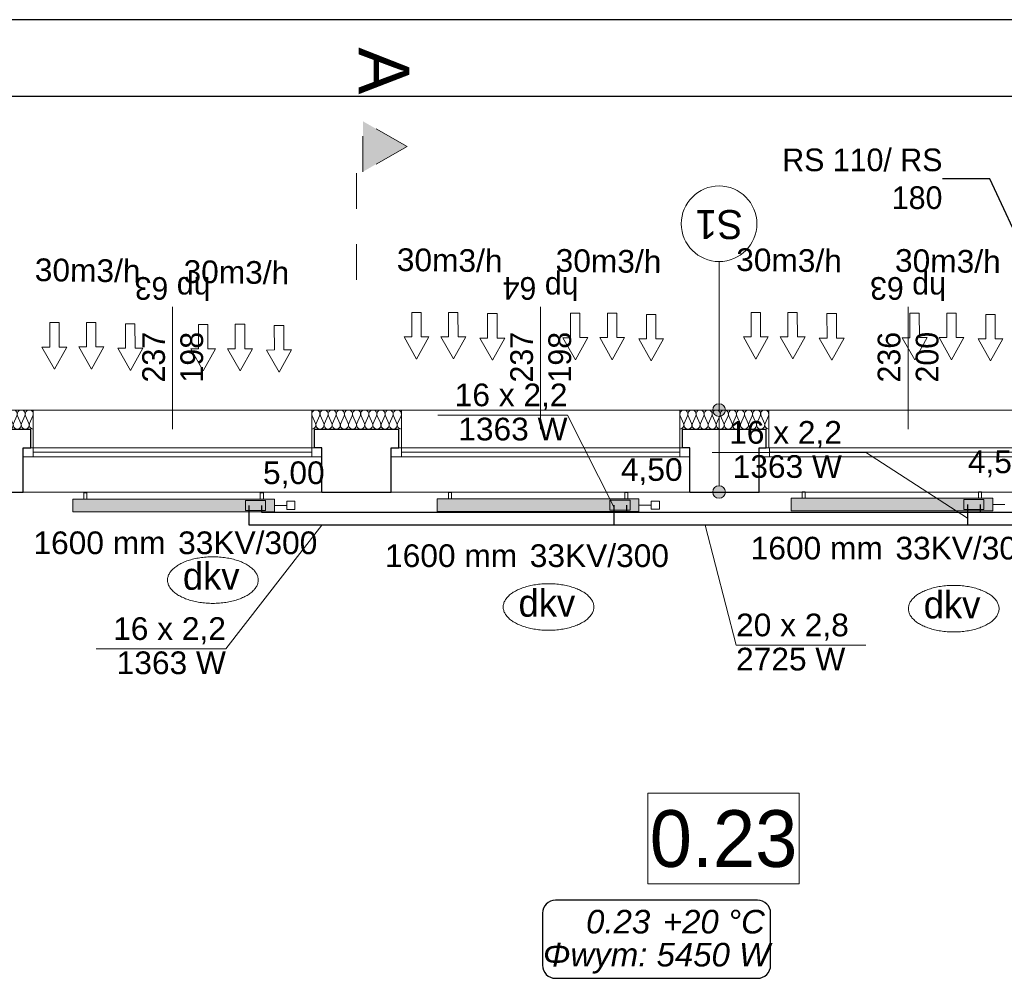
# Model space of a CAD drawing. Header units: millimetres. Extents: x -17429 to 155243, y -2908 to 188569.
# Tile 38 of 113: x -6204 to 1608, y 58737 to 66344. Entities that reach past the tile are written whole.
import ezdxf
from ezdxf.lldxf.tags import DXFTag

# ---------------------------------------------------------------- set-up
doc = ezdxf.new("R2010")
doc.units = ezdxf.units.MM
doc.header["$MEASUREMENT"] = 0
doc.linetypes.add('Dashed', pattern=[564.444447, 282.222223, -282.222223])
doc.layers.get('0').update_dxf_attribs({"lineweight": 5})
for name, color, linetype in [('#opisy', 7, 'Continuous'), ('#podkład', 252, 'Continuous'), ('_TABELA', 7, 'Continuous'), ('Arch ocieplenie', 252, 'Continuous'), ('Arch opisy', 252, 'Continuous'), ('IS_Armatura_podłączeniowa_grz._dolnozas.', 255, 'SOLID'), ('IS_Armatura_Therm', 7, 'SOLID'), ('IS_Grafika', 7, 'SOLID'), ('IS_Grzejniki_Plan_rzut', 7, 'SOLID'), ('IS_Opisy_działek_Therm', 7, 'SOLID'), ('IS_Powrót', 5, 'DASH'), ('IS_Text_Armatury_Therm', 7, 'Continuous'), ('IS_Text_Konstrukcji', 7, 'Continuous'), ('IS_Text_Odbiornikow_Therm', 7, 'Continuous'), ('IS_Zasilanie', 1, 'SOLID')]:
    doc.layers.add(name, color=color, linetype=linetype)
doc.layers.add('arch izolacje_Nr_Pióra__3', color=7, linetype='Continuous', lineweight=13, true_color=0xff6600)
doc.layers.add('Arch ocieplenie_Nr_Pióra__22', color=7, linetype='Continuous', lineweight=9, true_color=0x7f7f7f)
for name, color, linetype, lineweight in [('Arch opisy_Nr_Pióra__1', 252, 'Continuous', 25), ('Arch opisy_Nr_Pióra__21', 252, 'Continuous', 13), ('arch przekroje_Nr_Pióra__21', 252, 'Continuous', 13), ('arch przekroje_Nr_Pióra__5', 252, 'Continuous', 13), ('INWENT OPISY_Nr_Pióra__21', 252, 'Continuous', 13), ('INWENT. OKNA_Nr_Pióra__5', 7, 'Continuous', 13), ('INWENT.ŚCIANY_Nr_Pióra__1', 252, 'Continuous', 25), ('INWENT.ŚCIANY_Nr_Pióra__21', 7, 'Continuous', 13)]:
    doc.layers.add(name, color=color, linetype=linetype, lineweight=lineweight)
doc.styles.add('ARIAL', font='arial.ttf', dxfattribs={"width": 0.75})
doc.styles.add('GENERATED_STYLE_2', font='txt')
doc.styles.add('GENERATED_STYLE_3', font='txt')
doc.styles.add('GENERATED_STYLE_4', font='txt')
doc.styles.add('GENERATED_STYLE_5', font='arial.ttf')
doc.styles.add('MtXpl_Arial', font='txt', dxfattribs={"height": 0.2})
doc.styles.get("Standard").update_dxf_attribs({"font": 'arial.ttf', "bigfont": 'BIGFONT.SHX'})
tags = doc.linetypes.add('DASH', pattern=[15, 10, -5]).pattern_tags.tags
tags[6:7] = [DXFTag(74, 4), DXFTag(75, 0), DXFTag(340, '0'), DXFTag(46, 0.0), DXFTag(50, 0.0), DXFTag(44, 0.0), DXFTag(45, 0.0)]
tags[4:5] = [DXFTag(74, 4), DXFTag(75, 0), DXFTag(340, '0'), DXFTag(46, 0.0), DXFTag(50, 0.0), DXFTag(44, 0.0), DXFTag(45, 0.0)]
tags = doc.linetypes.add('SOLID', pattern=[10, 10, 0]).pattern_tags.tags
tags[6:7] = [DXFTag(74, 4), DXFTag(75, 0), DXFTag(340, '0'), DXFTag(46, 0.0), DXFTag(50, 0.0), DXFTag(44, 0.0), DXFTag(45, 0.0)]
tags[4:5] = [DXFTag(74, 4), DXFTag(75, 0), DXFTag(340, '0'), DXFTag(46, 0.0), DXFTag(50, 0.0), DXFTag(44, 0.0), DXFTag(45, 0.0)]
doc.dimstyles.new('GENERATED_STYLE__6', dxfattribs={"dimtxt": 0.18, "dimasz": 109.44, "dimexe": 0.18, "dimexo": 0.0625, "dimgap": 0.09, "dimtad": 0, "dimtih": 1, "dimtoh": 1, "dimdec": 4, "dimzin": 0, "dimdsep": 46, "dimcen": 0.09, "dimadec": 0, "dimazin": 0, "dimtfac": 1, "dimtdec": 4, "dimtmove": 0, "dimatfit": 3, "dimldrblk": 'ARROWHEAD_11', "dimfxl": 1, "dimtolj": 1, "dimtzin": 0, "dimarcsym": 0})

# ---------------------------------------------------------------- blocks, each defined once
blk = doc.blocks.new('Izolacja cieplna 14_2', base_point=(-8200.9, 63095.9))
at = {"layer": 'Arch ocieplenie_Nr_Pióra__22', "linetype": 'Continuous'}
for p, q in [((-8198.3, 63201.2), (-8171.7, 63140.6)), ((-8166.4, 63140.6), (-8139.8, 63201.2)), ((-8134.5, 63201.2), (-8107.9, 63140.6)), ((-8102.6, 63140.6), (-8076, 63201.2)), ((-8070.7, 63201.2), (-8044.1, 63140.6)), ((-8038.8, 63140.6), (-8012.2, 63201.2)), ((-8006.9, 63201.2), (-7980.4, 63140.6)), ((-7975, 63140.6), (-7948.5, 63201.2)), ((-7943.1, 63201.2), (-7916.6, 63140.6)), ((-7911.2, 63140.6), (-7884.7, 63201.2)), ((-7879.3, 63201.2), (-7852.8, 63140.6)), ((-7847.4, 63140.6), (-7820.9, 63201.2)), ((-7815.5, 63201.2), (-7789, 63140.6)), ((-7783.6, 63140.6), (-7757.1, 63201.2)), ((-7751.7, 63201.2), (-7725.2, 63140.6)), ((-7719.8, 63140.6), (-7693.3, 63201.2)), ((-7687.9, 63201.2), (-7661.4, 63140.6)), ((-7656.1, 63140.6), (-7629.5, 63201.2)), ((-7624.2, 63201.2), (-7597.6, 63140.6)), ((-7592.3, 63140.6), (-7565.7, 63201.2)), ((-7560.4, 63201.2), (-7533.8, 63140.6)), ((-7528.5, 63140.6), (-7501.9, 63201.2)), ((-7496.6, 63201.2), (-7470, 63140.6)), ((-7464.7, 63140.6), (-7438.2, 63201.2)), ((-7432.8, 63201.2), (-7406.3, 63140.6)), ((-7400.9, 63140.6), (-7374.4, 63201.2)), ((-7369, 63201.2), (-7342.5, 63140.6)), ((-7337.1, 63140.6), (-7310.6, 63201.2)), ((-7305.2, 63201.2), (-7278.7, 63140.6)), ((-7273.3, 63140.6), (-7246.8, 63201.2)), ((-7241.4, 63201.2), (-7214.9, 63140.6)), ((-7209.5, 63140.6), (-7183, 63201.2)), ((-7177.6, 63201.2), (-7151.1, 63140.6)), ((-7145.8, 63140.6), (-7119.2, 63201.2)), ((-7113.9, 63201.2), (-7087.3, 63140.6)), ((-7082, 63140.6), (-7055.4, 63201.2)), ((-7050.1, 63201.2), (-7023.5, 63140.6)), ((-7018.2, 63140.6), (-6991.6, 63201.2)), ((-6986.3, 63201.2), (-6959.7, 63140.6)), ((-6954.4, 63140.6), (-6927.9, 63201.2)), ((-6922.5, 63201.2), (-6896, 63140.6)), ((-6890.6, 63140.6), (-6864.1, 63201.2)), ((-6858.7, 63201.2), (-6832.2, 63140.6)), ((-6826.8, 63140.6), (-6800.3, 63201.2)), ((-6794.9, 63201.2), (-6768.4, 63140.6)), ((-6763, 63140.6), (-6736.5, 63201.2)), ((-6731.1, 63201.2), (-6704.6, 63140.6)), ((-6699.2, 63140.6), (-6672.7, 63201.2)), ((-6667.3, 63201.2), (-6640.8, 63140.6)), ((-6635.4, 63140.6), (-6608.9, 63201.2)), ((-6603.6, 63201.2), (-6577, 63140.6)), ((-6571.7, 63140.6), (-6545.1, 63201.2)), ((-6539.8, 63201.2), (-6513.2, 63140.6)), ((-6507.9, 63140.6), (-6481.3, 63201.2)), ((-6476, 63201.2), (-6449.4, 63140.6)), ((-6444.1, 63140.6), (-6417.5, 63201.2)), ((-6412.2, 63201.2), (-6385.7, 63140.6)), ((-6380.3, 63140.6), (-6353.8, 63201.2)), ((-6348.4, 63201.2), (-6321.9, 63140.6)), ((-6316.5, 63140.6), (-6290, 63201.2)), ((-6284.6, 63201.2), (-6258.1, 63140.6)), ((-6252.7, 63140.6), (-6226.2, 63201.2)), ((-6220.8, 63201.2), (-6194.3, 63140.6)), ((-6188.9, 63140.6), (-6162.4, 63201.2)), ((-6157, 63201.2), (-6130.5, 63140.6)), ((-6125.1, 63140.6), (-6098.6, 63201.2))]:
    blk.add_line(p, q, dxfattribs=at)
for centre, start_param, end_param in [((-8169, 63214), 4.299595, 8.266775), ((-8105.2, 63214), 4.299595, 8.266775), ((-8041.5, 63214), 4.299595, 8.266775), ((-7977.7, 63214), 4.299595, 8.266775), ((-7913.9, 63214), 4.299595, 8.266775), ((-7850.1, 63214), 4.299595, 8.266775), ((-7786.3, 63214), 4.299595, 8.266775), ((-7722.5, 63214), 4.299595, 8.266775), ((-7658.7, 63214), 4.299595, 8.266775), ((-7594.9, 63214), 4.299595, 8.266775), ((-7531.2, 63214), 4.299595, 8.266775), ((-7467.4, 63214), 4.299595, 8.266775), ((-7403.6, 63214), 4.299595, 8.266775), ((-7339.8, 63214), 4.299595, 8.266775), ((-7276, 63214), 4.299595, 8.266775), ((-7212.2, 63214), 4.299595, 8.266775), ((-7148.4, 63214), 4.299595, 8.266775), ((-7084.6, 63214), 4.299595, 8.266775), ((-7020.9, 63214), 4.299595, 8.266775), ((-6957.1, 63214), 4.299595, 8.266775), ((-6893.3, 63214), 4.299595, 8.266775), ((-6829.5, 63214), 4.299595, 8.266775), ((-6765.7, 63214), 4.299595, 8.266775), ((-6701.9, 63214), 4.299595, 8.266775), ((-6638.1, 63214), 4.299595, 8.266775), ((-6574.3, 63214), 4.299595, 8.266775), ((-6510.6, 63214), 4.299595, 8.266775), ((-6446.8, 63214), 4.299595, 8.266775), ((-6383, 63214), 4.299595, 8.266775), ((-6319.2, 63214), 4.299595, 8.266775), ((-6255.4, 63214), 4.299595, 8.266775), ((-6191.6, 63214), 4.299595, 8.266775), ((-6127.8, 63214), 4.299595, 8.266775), ((-8200.9, 63127.8), 3.141593, 5.125182), ((-8137.1, 63127.8), 1.158004, 5.125183), ((-8073.4, 63127.8), 1.158004, 5.125183), ((-8009.6, 63127.8), 1.158004, 5.125183), ((-7945.8, 63127.8), 1.158004, 5.125183), ((-7882, 63127.8), 1.158004, 5.125183), ((-7818.2, 63127.8), 1.158004, 5.125183), ((-7754.4, 63127.8), 1.158004, 5.125183), ((-7690.6, 63127.8), 1.158004, 5.125183), ((-7626.8, 63127.8), 1.158004, 5.125183), ((-7563.1, 63127.8), 1.158004, 5.125183), ((-7499.3, 63127.8), 1.158004, 5.125183), ((-7435.5, 63127.8), 1.158004, 5.125183), ((-7371.7, 63127.8), 1.158004, 5.125183), ((-7307.9, 63127.8), 1.158004, 5.125183), ((-7244.1, 63127.8), 1.158004, 5.125183), ((-7180.3, 63127.8), 1.158004, 5.125183), ((-7116.5, 63127.8), 1.158004, 5.125183), ((-7052.7, 63127.8), 1.158004, 5.125183), ((-6989, 63127.8), 1.158004, 5.125183), ((-6925.2, 63127.8), 1.158004, 5.125183), ((-6861.4, 63127.8), 1.158004, 5.125183), ((-6797.6, 63127.8), 1.158004, 5.125183), ((-6733.8, 63127.8), 1.158004, 5.125183), ((-6670, 63127.8), 1.158004, 5.125183), ((-6606.2, 63127.8), 1.158004, 5.125183), ((-6542.4, 63127.8), 1.158004, 5.125183), ((-6478.7, 63127.8), 1.158004, 5.125183), ((-6414.9, 63127.8), 1.158004, 5.125183), ((-6351.1, 63127.8), 1.158004, 5.125183), ((-6287.3, 63127.8), 1.158004, 5.125183), ((-6223.5, 63127.8), 1.158004, 5.125183), ((-6159.7, 63127.8), 1.158004, 5.125183), ((-6095.9, 63127.8), 1.158004, 3.141593)]:
    blk.add_ellipse(centre, major_axis=(0, 31.9), ratio=0.999756, start_param=start_param, end_param=end_param, dxfattribs=at)
blk = doc.blocks.new('Izolacja cieplna 14_3', base_point=(-3175.9, 63095.9))
at = {"layer": 'Arch ocieplenie_Nr_Pióra__22', "linetype": 'Continuous'}
for p, q in [((-3856.4, 63140.6), (-3883.2, 63201.2)), ((-3824.1, 63201.2), (-3850.9, 63140.6)), ((-3791.8, 63140.6), (-3818.7, 63201.2)), ((-3759.6, 63201.2), (-3786.4, 63140.6)), ((-3727.3, 63140.6), (-3754.1, 63201.2)), ((-3695, 63201.2), (-3721.9, 63140.6)), ((-3662.7, 63140.6), (-3689.6, 63201.2)), ((-3630.5, 63201.2), (-3657.3, 63140.6)), ((-3598.2, 63140.6), (-3625, 63201.2)), ((-3565.9, 63201.2), (-3592.8, 63140.6)), ((-3533.6, 63140.6), (-3560.5, 63201.2)), ((-3501.4, 63201.2), (-3528.2, 63140.6)), ((-3469.1, 63140.6), (-3495.9, 63201.2)), ((-3436.8, 63201.2), (-3463.7, 63140.6)), ((-3404.5, 63140.6), (-3431.4, 63201.2)), ((-3372.3, 63201.2), (-3399.1, 63140.6)), ((-3340, 63140.6), (-3366.9, 63201.2)), ((-3307.7, 63201.2), (-3334.6, 63140.6)), ((-3275.5, 63140.6), (-3302.3, 63201.2)), ((-3243.2, 63201.2), (-3270, 63140.6)), ((-3210.9, 63140.6), (-3237.8, 63201.2)), ((-3178.6, 63201.2), (-3205.5, 63140.6))]:
    blk.add_line(p, q, dxfattribs=at)
for centre, start_param, end_param in [((-3853.7, 63214), 2.728799, 6.695979), ((-3789.1, 63214), 2.728799, 6.695979), ((-3724.6, 63214), 2.728799, 6.695979), ((-3660, 63214), 2.728799, 6.695979), ((-3595.5, 63214), 2.728799, 6.695979), ((-3530.9, 63214), 2.728799, 6.695979), ((-3466.4, 63214), 2.728799, 6.695979), ((-3401.8, 63214), 2.728799, 6.695979), ((-3337.3, 63214), 2.728799, 6.695979), ((-3272.7, 63214), 2.728799, 6.695979), ((-3208.2, 63214), 2.728799, 6.695979), ((-3885.9, 63127.8), 1.570796, 3.554385), ((-3821.4, 63127.8), 5.870392, 9.837571), ((-3756.8, 63127.8), 5.870392, 9.837571), ((-3692.3, 63127.8), 5.870392, 9.837571), ((-3627.7, 63127.8), 5.870392, 9.837571), ((-3563.2, 63127.8), 5.870392, 9.837571), ((-3498.7, 63127.8), 5.870392, 9.837571), ((-3434.1, 63127.8), 5.870392, 9.837571), ((-3369.6, 63127.8), 5.870392, 9.837571), ((-3305, 63127.8), 5.870392, 9.837571), ((-3240.5, 63127.8), 5.870392, 9.837571), ((-3175.9, 63127.8), 5.870392, 7.853982)]:
    blk.add_ellipse(centre, major_axis=(-32.3, 0), ratio=0.988504, start_param=start_param, end_param=end_param, dxfattribs=at)
blk = doc.blocks.new('Izolacja cieplna 14_4', base_point=(-260.9, 63095.9))
at = {"layer": 'Arch ocieplenie_Nr_Pióra__22', "linetype": 'Continuous'}
for p, q in [((-936.6, 63140.6), (-963.2, 63201.2)), ((-904.5, 63201.2), (-931.2, 63140.6)), ((-872.5, 63140.6), (-899.1, 63201.2)), ((-840.4, 63201.2), (-867.1, 63140.6)), ((-808.4, 63140.6), (-835.1, 63201.2)), ((-776.3, 63201.2), (-803, 63140.6)), ((-744.3, 63140.6), (-771, 63201.2)), ((-712.3, 63201.2), (-738.9, 63140.6)), ((-680.2, 63140.6), (-706.9, 63201.2)), ((-648.2, 63201.2), (-674.8, 63140.6)), ((-616.1, 63140.6), (-642.8, 63201.2)), ((-584.1, 63201.2), (-610.7, 63140.6)), ((-552, 63140.6), (-578.7, 63201.2)), ((-520, 63201.2), (-546.6, 63140.6)), ((-487.9, 63140.6), (-514.6, 63201.2)), ((-455.9, 63201.2), (-482.6, 63140.6)), ((-423.8, 63140.6), (-450.5, 63201.2)), ((-391.8, 63201.2), (-418.5, 63140.6)), ((-359.8, 63140.6), (-386.4, 63201.2)), ((-327.7, 63201.2), (-354.4, 63140.6)), ((-295.7, 63140.6), (-322.3, 63201.2)), ((-263.6, 63201.2), (-290.3, 63140.6))]:
    blk.add_line(p, q, dxfattribs=at)
for centre, start_param, end_param in [((-933.9, 63214), 2.728799, 6.695979), ((-869.8, 63214), 2.728799, 6.695979), ((-805.7, 63214), 2.728799, 6.695979), ((-741.6, 63214), 2.728799, 6.695979), ((-677.5, 63214), 2.728799, 6.695979), ((-613.4, 63214), 2.728799, 6.695979), ((-549.3, 63214), 2.728799, 6.695979), ((-485.2, 63214), 2.728799, 6.695979), ((-421.2, 63214), 2.728799, 6.695979), ((-357.1, 63214), 2.728799, 6.695979), ((-293, 63214), 2.728799, 6.695979), ((-965.9, 63127.8), 1.570796, 3.554385), ((-901.8, 63127.8), 5.870392, 9.837571), ((-837.7, 63127.8), 5.870392, 9.837571), ((-773.7, 63127.8), 5.870392, 9.837571), ((-709.6, 63127.8), 5.870392, 9.837571), ((-645.5, 63127.8), 5.870392, 9.837571), ((-581.4, 63127.8), 5.870392, 9.837571), ((-517.3, 63127.8), 5.870392, 9.837571), ((-453.2, 63127.8), 5.870392, 9.837571), ((-389.1, 63127.8), 5.870392, 9.837571), ((-325, 63127.8), 5.870392, 9.837571), ((-260.9, 63127.8), 5.870392, 7.853982)]:
    blk.add_ellipse(centre, major_axis=(-32, 0), ratio=0.995514, start_param=start_param, end_param=end_param, dxfattribs=at)
blk = doc.blocks.new('Linia_64', base_point=(-654.9, 63245.9))
at = {"layer": 'Arch opisy_Nr_Pióra__21', "color": 252, "linetype": 'Continuous'}
blk.add_line((-654.9, 63245.9), (-654.9, 64424.9), dxfattribs=at)
blk.add_circle((-654.9, 64724.9), 300, dxfattribs=at)
blk = doc.blocks.new('Linia_65', base_point=(-654.9, 62595.9))
at = {"layer": 'Arch opisy_Nr_Pióra__21', "linetype": 'Continuous'}
for points in [[(-604.9, 63245.9), (-608.7, 63265), (-619.5, 63281.2), (-635.7, 63292.1), (-654.9, 63295.9), (-674, 63292.1), (-690.2, 63281.2), (-701.1, 63265), (-704.9, 63245.9), (-701.1, 63226.7), (-690.2, 63210.5), (-674, 63199.7), (-654.9, 63195.9), (-635.7, 63199.7), (-619.5, 63210.5), (-608.7, 63226.7)], [(-604.9, 62595.9), (-608.7, 62615), (-619.5, 62631.2), (-635.7, 62642), (-654.9, 62645.9), (-674, 62642), (-690.2, 62631.2), (-701.1, 62615), (-704.9, 62595.9), (-701.1, 62576.7), (-690.2, 62560.5), (-674, 62549.7), (-654.9, 62545.9), (-635.7, 62549.7), (-619.5, 62560.5), (-608.7, 62576.7)]]:
    blk.add_hatch(color=252, dxfattribs=at).paths.add_polyline_path(points, flags=0)
at = {"layer": 'Arch opisy_Nr_Pióra__21', "color": 252, "linetype": 'Continuous'}
blk.add_line((-654.9, 62645.9), (-654.9, 63195.9), dxfattribs=at)
for centre in [(-654.9, 63245.9), (-654.9, 62595.9)]:
    blk.add_circle(centre, 50, dxfattribs=at)
blk = doc.blocks.new('ARROWHEAD_11')
at = {"color": 0, "linetype": 'Continuous', "lineweight": 0}
blk.add_line((0, 0), (-1, 0), dxfattribs=at)
at = {"color": 0, "linetype": 'Continuous', "lineweight": 0, "const_width": 0.25, "flags": 128}
blk.add_lwpolyline([(-0.125, 0, 1), (0.125, 0, 1)], format="xyb", close=True, dxfattribs=at)
blk = doc.blocks.new('gfgf')
at = {"layer": '_TABELA', "color": 7}
for p, q in [((41197.7, 148063.5), (-15802.3, 148063.5)), ((40597.7, 147453.5), (-13302.3, 147453.5))]:
    blk.add_line(p, q, dxfattribs=at)
blk = doc.blocks.new('E210168')
at = {"color": 7, "lineweight": 13}
for p, q in [((19.41, 19.75), (19.41, 13.6)), ((19.41, 19.75), (36.98, 9.88)), ((19.41, 0), (36.98, 9.88)), ((19.41, 6.15), (19.41, 0))]:
    blk.add_line(p, q, dxfattribs=at)
blk.add_lwpolyline([(19.41, 13.6), (0, 13.6), (0, 6.15), (19.41, 6.15)], dxfattribs=at)
blk = doc.blocks.new('SERRTRT')
at = {"layer": 'arch przekroje_Nr_Pióra__5', "linetype": 'Continuous'}
blk.add_hatch(color=252, dxfattribs=at).paths.add_polyline_path([(-3480.9, 65537.9), (-3480.9, 65137.9), (-3130.9, 65337.9)], flags=0)
at = {"layer": 'arch izolacje_Nr_Pióra__3', "color": 252, "linetype": 'Continuous'}
for p, q in [((-11060.9, 63245.9), (32134.1, 63245.9)), ((-8200.9, 63245.9), (-6095.9, 63245.9)), ((-6095.9, 63245.9), (-6095.9, 62945.9)), ((-3885.9, 63245.9), (-3885.9, 62945.9)), ((-3175.9, 63245.9), (-3885.9, 63245.9)), ((-3175.9, 62945.9), (-3175.9, 63245.9)), ((-965.9, 63245.9), (-965.9, 62945.9)), ((-260.9, 63245.9), (-965.9, 63245.9)), ((-260.9, 62945.9), (-260.9, 63245.9))]:
    blk.add_line(p, q, dxfattribs=at)
at = {"layer": 'Arch opisy_Nr_Pióra__21', "color": 252, "linetype": 'Continuous'}
for p, q in [((-1219.5, 60207), (-1219.5, 59487)), ((-19.5, 60207), (-1219.5, 60207)), ((-19.5, 59487), (-19.5, 60207)), ((-1219.5, 59487), (-19.5, 59487))]:
    blk.add_line(p, q, dxfattribs=at)
at = {"layer": 'arch przekroje_Nr_Pióra__5', "color": 252, "linetype": 'Dashed'}
for p, q in [((-3480.9, 65137.9), (-3480.9, 65537.9)), ((-3130.9, 65337.9), (-3480.9, 65537.9)), ((-3530.9, 64279.9), (-3530.9, 65337.9)), ((-3130.9, 65337.9), (-3480.9, 65137.9))]:
    blk.add_line(p, q, dxfattribs=at)
at = {"layer": 'INWENT OPISY_Nr_Pióra__21', "color": 252, "linetype": 'Continuous'}
for p, q in [((-4990.9, 63095.9), (-4990.9, 64065.9)), ((-2070.9, 63095.9), (-2070.9, 64065.9)), ((844.1, 63095.9), (844.1, 64065.9))]:
    blk.add_line(p, q, dxfattribs=at)
at = {"layer": 'INWENT. OKNA_Nr_Pióra__5', "color": 252, "linetype": 'Continuous'}
for p, q in [((-6175.9, 62945.9), (-3805.9, 62945.9)), ((-6175.9, 62945.9), (-6175.9, 62875.9)), ((-6095.9, 62945.9), (-6095.9, 62875.9)), ((-6095.9, 62910.9), (-3885.9, 62910.9)), ((-3885.9, 62945.9), (-3885.9, 62875.9)), ((-3805.9, 62945.9), (-3805.9, 62875.9)), ((-3255.9, 62945.9), (-885.9, 62945.9)), ((-3255.9, 62945.9), (-3255.9, 62875.9)), ((-3175.9, 62945.9), (-3175.9, 62875.9)), ((-3175.9, 62910.9), (-965.9, 62910.9)), ((-965.9, 62945.9), (-965.9, 62875.9)), ((-885.9, 62945.9), (-885.9, 62875.9)), ((-335.9, 62945.9), (2024.1, 62945.9)), ((-335.9, 62945.9), (-335.9, 62875.9)), ((-255.9, 62945.9), (-255.9, 62875.9)), ((-255.9, 62910.9), (1944.1, 62910.9)), ((-3805.9, 62875.9), (-6175.9, 62875.9)), ((-885.9, 62875.9), (-3255.9, 62875.9)), ((2024.1, 62875.9), (-335.9, 62875.9))]:
    blk.add_line(p, q, dxfattribs=at)
at = {"layer": 'INWENT.ŚCIANY_Nr_Pióra__1', "color": 252, "linetype": 'Continuous'}
for p, q in [((-8180.9, 63095.9), (-6115.9, 63095.9)), ((-6115.9, 62945.9), (-6115.9, 63095.9)), ((-3865.9, 62945.9), (-3865.9, 63095.9)), ((-3865.9, 63095.9), (-3195.9, 63095.9)), ((-3195.9, 62945.9), (-3195.9, 63095.9)), ((-945.9, 62945.9), (-945.9, 63095.9)), ((-945.9, 63095.9), (-280.9, 63095.9)), ((-280.9, 62945.9), (-280.9, 63095.9)), ((-6175.9, 62595.9), (-6175.9, 62945.9)), ((-6175.9, 62945.9), (-6115.9, 62945.9)), ((-3805.9, 62945.9), (-3865.9, 62945.9)), ((-3805.9, 62595.9), (-3805.9, 62945.9)), ((-3255.9, 62595.9), (-3255.9, 62945.9)), ((-3255.9, 62945.9), (-3195.9, 62945.9)), ((-885.9, 62945.9), (-945.9, 62945.9)), ((-885.9, 62595.9), (-885.9, 62945.9)), ((-335.9, 62595.9), (-335.9, 62945.9)), ((-335.9, 62945.9), (-280.9, 62945.9)), ((-6455.9, 62595.9), (-6175.9, 62595.9)), ((-3805.9, 62595.9), (-3255.9, 62595.9)), ((-885.9, 62595.9), (-335.9, 62595.9))]:
    blk.add_line(p, q, dxfattribs=at)
at = {"layer": 'INWENT.ŚCIANY_Nr_Pióra__21', "color": 252, "linetype": 'Continuous'}
for p, q in [((-3805.9, 62595.9), (-6175.9, 62595.9)), ((-885.9, 62595.9), (-3255.9, 62595.9)), ((2024.1, 62595.9), (-335.9, 62595.9))]:
    blk.add_line(p, q, dxfattribs=at)
at = {"layer": 'Arch ocieplenie', "color": 252, "linetype": 'Continuous', "lineweight": 9}
for name, p in [('Izolacja cieplna 14_2', (-8200.9, 63095.9)), ('Izolacja cieplna 14_3', (-3175.9, 63095.9)), ('Izolacja cieplna 14_4', (-260.9, 63095.9))]:
    blk.add_blockref(name, p, dxfattribs=at)
at = {"layer": 'Arch opisy', "color": 252, "linetype": 'Continuous'}
for name, p in [('Linia_64', (-654.9, 63245.9)), ('Linia_65', (-654.9, 62595.9))]:
    blk.add_blockref(name, p, dxfattribs=at)
at = {"layer": 'Arch opisy_Nr_Pióra__1', "color": 252, "linetype": 'Continuous', "insert": (-654.9, 64603.5), "char_height": 230, "attachment_point": 2, "rotation": 180, "style": 'GENERATED_STYLE_4'}
blk.add_mtext('{S1}', dxfattribs=at)
at = {"layer": 'Arch opisy_Nr_Pióra__1', "color": 252, "linetype": 'Continuous', "insert": (-619.5, 59614.4), "char_height": 450, "attachment_point": 8, "style": 'GENERATED_STYLE_3'}
blk.add_mtext('{0.23}', dxfattribs=at)
at = {"layer": 'arch przekroje_Nr_Pióra__21', "color": 252, "linetype": 'Continuous', "insert": (-3113.8, 65937.9), "char_height": 400, "attachment_point": 2, "rotation": 270, "style": 'GENERATED_STYLE_5'}
blk.add_mtext('{A}', dxfattribs=at)
at = {"layer": 'INWENT OPISY_Nr_Pióra__21', "color": 252, "linetype": 'Continuous', "insert": (1117.2, 65080.6), "char_height": 180, "width": 1500.99, "attachment_point": 6, "style": 'GENERATED_STYLE_4'}
blk.add_mtext('{RS 110/ RS 180}', dxfattribs=at)
at = {"layer": 'INWENT OPISY_Nr_Pióra__21', "color": 252, "linetype": 'Continuous', "char_height": 180, "attachment_point": 2, "rotation": 180, "style": 'GENERATED_STYLE_2'}
for s, insert in [('{hp 63}', (-4990.9, 64121.5)), ('{hp 64}', (-2070.9, 64121.5)), ('{hp 63}', (844.1, 64121.5))]:
    blk.add_mtext(s, dxfattribs=dict(at, insert=insert))
at = {"layer": 'INWENT OPISY_Nr_Pióra__21', "color": 252, "linetype": 'Continuous', "char_height": 180, "width": 1346.334, "attachment_point": 2, "rotation": 90, "style": 'GENERATED_STYLE_2'}
for s, insert, line_spacing_factor in [('{237\\P198}', (-5231.7, 63665.9), 1.007581), ('{237\\P198}', (-2311.7, 63665.9), 1.007581), ('{236\\P200}', (603.3, 63665.9), 1.007146)]:
    blk.add_mtext(s, dxfattribs=dict(at, insert=insert, line_spacing_factor=line_spacing_factor))
at = {"layer": 'INWENT OPISY_Nr_Pióra__21', "color": 252, "linetype": 'Continuous', "annotation_type": 0, "has_hookline": 1, "hookline_direction": 1, "text_width": 1114.3}
blk.add_leader([(2306.6, 63335.9), (1492.2, 65080.6), (1117.3, 65080.6)], dimstyle='GENERATED_STYLE__6', dxfattribs=at)

msp = doc.modelspace()

# ---------------------------------------------------------------- linework, layer by layer
at = {"layer": 'IS_Armatura_podłączeniowa_grz._dolnozas.', "color": 7, "lineweight": 0, "ltscale": 10}
for p, q in [((-4252.8, 62529.7), (-4412.8, 62529.7)), ((-4412.8, 62529.7), (-4412.8, 62449.7)), ((-4252.8, 62449.7), (-4252.8, 62529.7)), ((-1360.6, 62531.7), (-1520.6, 62531.7)), ((-1520.6, 62531.7), (-1520.6, 62451.7)), ((-1360.6, 62451.7), (-1360.6, 62531.7)), ((1445.8, 62536.2), (1285.8, 62536.2)), ((1285.8, 62536.2), (1285.8, 62456.2)), ((1445.8, 62456.2), (1445.8, 62536.2)), ((-4412.8, 62449.7), (-4252.8, 62449.7)), ((-1520.6, 62451.7), (-1360.6, 62451.7)), ((1285.8, 62456.2), (1445.8, 62456.2))]:
    msp.add_line(p, q, dxfattribs=at)
at = {"layer": 'IS_Armatura_Therm', "color": 7, "lineweight": 0, "ltscale": 10}
for p, q in [((-4020.3, 62522.2), (-4085.3, 62522.2)), ((-4085.3, 62522.2), (-4085.3, 62457.2)), ((-4020.3, 62457.2), (-4020.3, 62522.2)), ((-1128.1, 62524.2), (-1193.1, 62524.2)), ((-1193.1, 62524.2), (-1193.1, 62459.2)), ((-1128.1, 62459.2), (-1128.1, 62524.2)), ((-4182.8, 62489.7), (-4085.3, 62489.7)), ((-4085.3, 62457.2), (-4020.3, 62457.2)), ((-1290.6, 62491.7), (-1193.1, 62491.7)), ((-1193.1, 62459.2), (-1128.1, 62459.2)), ((1515.8, 62496.2), (1613.2, 62496.2))]:
    msp.add_line(p, q, dxfattribs=at)
at = {"layer": 'IS_Grafika', "color": 7, "lineweight": 5, "ltscale": 10}
for points, knots in [([(-4671.3, 62082), (-4689, 62082), (-4723.8, 62080.7), (-4774.5, 62074.9), (-4822.3, 62065.7), (-4866.5, 62053.2), (-4906.7, 62037.8), (-4942.3, 62019.7), (-4972.8, 61999.2), (-4997.7, 61976.5), (-5016.5, 61951.8), (-5028.4, 61925.2), (-5031.1, 61906.4), (-5031.1, 61897.2)], [0, 0, 0, 0, 53.206774, 104.286131, 152.960622, 198.951577, 242.000697, 281.900205, 318.538128, 351.968842, 382.520946, 410.942343, 438.528187, 438.528187, 438.528187, 438.528187]), ([(-4311.5, 61897.2), (-4311.5, 61906.4), (-4314.2, 61925.2), (-4326.1, 61951.8), (-4344.9, 61976.5), (-4369.8, 61999.2), (-4400.3, 62019.7), (-4435.9, 62037.8), (-4476.1, 62053.2), (-4520.3, 62065.7), (-4568.1, 62074.9), (-4618.8, 62080.7), (-4653.6, 62082), (-4671.3, 62082)], [0, 0, 0, 0, 27.585844, 56.00724, 86.559344, 119.990058, 156.627982, 196.52749, 239.576609, 285.567565, 334.242055, 385.321413, 438.528187, 438.528187, 438.528187, 438.528187]), ([(-5031.1, 61897.2), (-5031.1, 61888), (-5028.4, 61869.2), (-5016.5, 61842.6), (-4997.7, 61817.9), (-4972.8, 61795.2), (-4942.3, 61774.7), (-4906.7, 61756.6), (-4866.5, 61741.2), (-4822.3, 61728.7), (-4774.5, 61719.5), (-4723.8, 61713.7), (-4689, 61712.4), (-4671.3, 61712.4)], [0, 0, 0, 0, 27.585844, 56.00724, 86.559344, 119.990058, 156.627982, 196.52749, 239.576609, 285.567565, 334.242055, 385.321413, 438.528187, 438.528187, 438.528187, 438.528187]), ([(-4671.3, 61712.4), (-4653.6, 61712.4), (-4618.8, 61713.7), (-4568.1, 61719.5), (-4520.3, 61728.7), (-4476.1, 61741.2), (-4435.9, 61756.6), (-4400.3, 61774.7), (-4369.8, 61795.2), (-4344.9, 61817.9), (-4326.1, 61842.6), (-4314.2, 61869.2), (-4311.5, 61888), (-4311.5, 61897.2)], [0, 0, 0, 0, 53.206774, 104.286131, 152.960622, 198.951577, 242.000697, 281.900205, 318.538128, 351.968842, 382.520946, 410.942343, 438.528187, 438.528187, 438.528187, 438.528187]), ([(-2008.2, 61868.3), (-2025.9, 61868.3), (-2060.7, 61867), (-2111.4, 61861.2), (-2159.1, 61851.9), (-2203.4, 61839.4), (-2243.5, 61824), (-2279.2, 61805.9), (-2309.7, 61785.4), (-2334.6, 61762.7), (-2353.3, 61738), (-2365.2, 61711.4), (-2368, 61692.7), (-2368, 61683.5)], [0, 0, 0, 0, 53.206774, 104.286131, 152.960622, 198.951577, 242.000697, 281.900205, 318.538128, 351.968842, 382.520946, 410.942343, 438.528187, 438.528187, 438.528187, 438.528187]), ([(-1648.4, 61683.5), (-1648.4, 61692.7), (-1651.1, 61711.4), (-1663, 61738), (-1681.7, 61762.7), (-1706.6, 61785.4), (-1737.2, 61805.9), (-1772.8, 61824), (-1813, 61839.4), (-1857.2, 61851.9), (-1904.9, 61861.2), (-1955.6, 61867), (-1990.4, 61868.3), (-2008.2, 61868.3)], [0, 0, 0, 0, 27.585844, 56.00724, 86.559344, 119.990058, 156.627982, 196.52749, 239.576609, 285.567565, 334.242055, 385.321413, 438.528187, 438.528187, 438.528187, 438.528187]), ([(1207, 61855), (1189.3, 61855), (1154.5, 61853.8), (1103.8, 61848), (1056.1, 61838.7), (1011.8, 61826.2), (971.7, 61810.8), (936, 61792.7), (905.5, 61772.2), (880.6, 61749.5), (861.9, 61724.8), (850, 61698.2), (847.2, 61679.4), (847.2, 61670.2)], [0, 0, 0, 0, 53.206774, 104.286131, 152.960622, 198.951577, 242.000697, 281.900205, 318.538128, 351.968842, 382.520946, 410.942343, 438.528187, 438.528187, 438.528187, 438.528187]), ([(1566.8, 61670.2), (1566.8, 61679.4), (1564.1, 61698.2), (1552.2, 61724.8), (1533.5, 61749.5), (1508.6, 61772.2), (1478, 61792.7), (1442.4, 61810.8), (1402.2, 61826.2), (1358, 61838.7), (1310.3, 61848), (1259.6, 61853.8), (1224.8, 61855), (1207, 61855)], [0, 0, 0, 0, 27.585844, 56.00724, 86.559344, 119.990058, 156.627982, 196.52749, 239.576609, 285.567565, 334.242055, 385.321413, 438.528187, 438.528187, 438.528187, 438.528187]), ([(-2368, 61683.5), (-2368, 61674.3), (-2365.2, 61655.5), (-2353.3, 61628.9), (-2334.6, 61604.2), (-2309.7, 61581.5), (-2279.2, 61561), (-2243.5, 61542.9), (-2203.4, 61527.5), (-2159.1, 61515), (-2111.4, 61505.7), (-2060.7, 61499.9), (-2025.9, 61498.7), (-2008.2, 61498.7)], [0, 0, 0, 0, 27.585844, 56.00724, 86.559344, 119.990058, 156.627982, 196.52749, 239.576609, 285.567565, 334.242055, 385.321413, 438.528187, 438.528187, 438.528187, 438.528187]), ([(-2008.2, 61498.7), (-1990.4, 61498.7), (-1955.6, 61499.9), (-1904.9, 61505.7), (-1857.2, 61515), (-1813, 61527.5), (-1772.8, 61542.9), (-1737.2, 61561), (-1706.6, 61581.5), (-1681.7, 61604.2), (-1663, 61628.9), (-1651.1, 61655.5), (-1648.4, 61674.3), (-1648.4, 61683.5)], [0, 0, 0, 0, 53.206774, 104.286131, 152.960622, 198.951577, 242.000697, 281.900205, 318.538128, 351.968842, 382.520946, 410.942343, 438.528187, 438.528187, 438.528187, 438.528187]), ([(847.2, 61670.2), (847.2, 61661.1), (850, 61642.3), (861.9, 61615.7), (880.6, 61591), (905.5, 61568.3), (936, 61547.8), (971.7, 61529.7), (1011.8, 61514.3), (1056.1, 61501.8), (1103.8, 61492.5), (1154.5, 61486.7), (1189.3, 61485.4), (1207, 61485.4)], [0, 0, 0, 0, 27.585844, 56.00724, 86.559344, 119.990058, 156.627982, 196.52749, 239.576609, 285.567565, 334.242055, 385.321413, 438.528187, 438.528187, 438.528187, 438.528187]), ([(1207, 61485.4), (1224.8, 61485.4), (1259.6, 61486.7), (1310.3, 61492.5), (1358, 61501.8), (1402.2, 61514.3), (1442.4, 61529.7), (1478, 61547.8), (1508.6, 61568.3), (1533.5, 61591), (1552.2, 61615.7), (1564.1, 61642.3), (1566.8, 61661.1), (1566.8, 61670.2)], [0, 0, 0, 0, 53.206774, 104.286131, 152.960622, 198.951577, 242.000697, 281.900205, 318.538128, 351.968842, 382.520946, 410.942343, 438.528187, 438.528187, 438.528187, 438.528187])]:
    msp.add_open_spline(points, degree=3, knots=knots, dxfattribs=at)
at = {"layer": 'IS_Grzejniki_Plan_rzut', "color": 252, "lineweight": 0, "ltscale": 10}
for p, q in [((-5695.3, 62539.7), (-5695.3, 62589.7)), ((-5695.3, 62589.7), (-5670.3, 62589.7)), ((-5670.3, 62589.7), (-5670.3, 62539.7)), ((-4270.3, 62589.7), (-4295.3, 62589.7)), ((-4295.3, 62589.7), (-4295.3, 62539.7)), ((-4270.3, 62539.7), (-4270.3, 62589.7)), ((-2803.1, 62541.7), (-2803.1, 62591.7)), ((-2803.1, 62591.7), (-2778.1, 62591.7)), ((-2778.1, 62591.7), (-2778.1, 62541.7)), ((-1378.1, 62591.7), (-1403.1, 62591.7)), ((-1403.1, 62591.7), (-1403.1, 62541.7)), ((-1378.1, 62541.7), (-1378.1, 62591.7)), ((3.2, 62546.2), (3.2, 62596.2)), ((3.2, 62596.2), (28.2, 62596.2)), ((28.2, 62596.2), (28.2, 62546.2)), ((1428.2, 62596.2), (1403.2, 62596.2)), ((1403.2, 62596.2), (1403.2, 62546.2)), ((1428.2, 62546.2), (1428.2, 62596.2)), ((-4182.8, 62539.7), (-5782.8, 62539.7)), ((-5782.8, 62539.7), (-5782.8, 62439.7)), ((-4182.8, 62439.7), (-4182.8, 62539.7)), ((-1290.6, 62541.7), (-2890.6, 62541.7)), ((-2890.6, 62541.7), (-2890.6, 62441.7)), ((-1290.6, 62441.7), (-1290.6, 62541.7)), ((1515.8, 62546.2), (-84.2, 62546.2)), ((-84.2, 62546.2), (-84.2, 62446.2)), ((1515.8, 62446.2), (1515.8, 62546.2)), ((-5782.8, 62439.7), (-4182.8, 62439.7)), ((-2890.6, 62441.7), (-1290.6, 62441.7)), ((-84.2, 62446.2), (1515.8, 62446.2))]:
    msp.add_line(p, q, dxfattribs=at)
at = {"layer": 'IS_Grzejniki_Plan_rzut', "color": 252, "linetype": 'Continuous', "lineweight": 0, "ltscale": 10, "extrusion": (0, 0, -1)}
for points in [[(4182.8, 62439.7), (5782.8, 62539.7), (5782.8, 62439.7)], [(5782.8, 62539.7), (4182.8, 62439.7), (4182.8, 62539.7)], [(1290.6, 62441.7), (2890.6, 62541.7), (2890.6, 62441.7)], [(2890.6, 62541.7), (1290.6, 62441.7), (1290.6, 62541.7)], [(-1515.8, 62446.2), (84.2, 62546.2), (84.2, 62446.2)], [(84.2, 62546.2), (-1515.8, 62446.2), (-1515.8, 62546.2)]]:
    msp.add_solid(points, dxfattribs=at)
at = {"layer": 'IS_Opisy_działek_Therm', "color": 7, "lineweight": 5, "ltscale": 10}
for p, q in [((-1857.7, 63207.1), (-2887.7, 63207.1)), ((-1490.6, 62479.2), (-1857.7, 63207.1)), ((508.8, 62909.9), (-710.4, 62909.9)), ((1315.8, 62388.6), (507.2, 62910.9)), ((-3806.4, 62333.7), (-4567.9, 61352.5)), ((-764.8, 62333.7), (-520, 61381.6)), ((-4567.9, 61352.5), (-5597.9, 61352.5)), ((-520, 61381.6), (510, 61381.6))]:
    msp.add_line(p, q, dxfattribs=at)
at = {"layer": 'IS_Powrót', "color": 5, "lineweight": 30, "ltscale": 20}
for p, q in [((-4282.8, 62433.7), (-4282.8, 62489.7)), ((-1390.6, 62433.7), (-4282.8, 62433.7)), ((-1390.6, 62491.7), (-1390.6, 62433.7)), ((1415.8, 62433.7), (-1390.6, 62433.7)), ((1415.8, 62496.2), (1415.8, 62433.7)), ((2297.3, 62433.7), (1415.8, 62433.7))]:
    msp.add_line(p, q, dxfattribs=at)
at = {"layer": 'IS_Text_Konstrukcji', "color": 18, "linetype": 'SOLID', "ltscale": 10, "true_color": 0x000000}
for p, q in [((-349.5, 59356.9), (-1952.8, 59356.9)), ((-2056.1, 59253.5), (-2056.1, 58840.2)), ((-246.1, 58840.2), (-246.1, 59253.5)), ((-1952.8, 58736.9), (-349.5, 58736.9))]:
    msp.add_line(p, q, dxfattribs=at)
for centre, start, end in [((-1952.8, 59253.5), 89.99996, 180.00004), ((-349.5, 59253.5), 359.99996, 90.00004), ((-1952.8, 58840.2), 179.99996, 270.00004), ((-349.5, 58840.2), 269.99996, 0.00004)]:
    msp.add_arc(centre, 103.3, start, end, dxfattribs=at)
at = {"layer": 'IS_Zasilanie', "color": 1, "lineweight": 30, "ltscale": 10}
for p, q in [((-4382.8, 62333.7), (-4382.8, 62489.7)), ((-1490.6, 62491.7), (-1490.6, 62333.7)), ((1315.8, 62496.2), (1315.8, 62333.7)), ((-1490.6, 62333.7), (-4382.8, 62333.7)), ((1315.8, 62333.7), (-1490.6, 62333.7)), ((2197.3, 62333.7), (1315.8, 62333.7))]:
    msp.add_line(p, q, dxfattribs=at)

# ---------------------------------------------------------------- block references
at = {"layer": '#podkład'}
msp.add_blockref('SERRTRT', (0, 0), dxfattribs=at)
msp.add_blockref('gfgf', (-1627, -81719.3))
at = {"color": 7, "lineweight": 5, "xscale": 10, "yscale": 10, "zscale": 10, "rotation": 270.0966492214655}
for p in [(-3155, 64020.9), (-2862.6, 64021.4), (-2552.9, 64011.6), (-1894.8, 64014.7), (-1602.4, 64015.2), (-1292.7, 64005.4), (-462.5, 64020.9), (-170.1, 64021.4), (139.6, 64011.6), (797.7, 64014.7), (1090.1, 64015.2), (1399.8, 64005.4), (-6027.4, 63940.5), (-5735, 63941), (-5425.3, 63931.2), (-4847.3, 63926.3), (-4555, 63926.8), (-4245.3, 63917)]:
    msp.add_blockref('E210168', p, dxfattribs=at)

# ---------------------------------------------------------------- texts
at = {"layer": '#opisy', "color": 7, "lineweight": 0, "style": 'ARIAL'}
for p in [(-3212.9, 64350.7, 139.7), (-1952.7, 64344.5, 139.7), (-520.4, 64350.7, 139.7), (739.8, 64344.5, 139.7), (-6085.3, 64270.3, 139.7), (-4905.3, 64256.1, 139.7)]:
    msp.add_text('30m3/h', height=180, rotation=359.21724, dxfattribs=at).set_placement(p)
at = {"layer": 'IS_Grafika', "color": 7, "lineweight": 5, "ltscale": 10, "style": 'MtXpl_Arial'}
for p in [(-4909.2, 61820.2), (-2246.1, 61606.5), (969.1, 61593.2)]:
    msp.add_text('dkv', height=216, dxfattribs=at).set_placement(p)
at = {"layer": 'IS_Opisy_działek_Therm', "color": 7, "lineweight": 5, "ltscale": 10, "char_height": 180}
for s, insert, attachment_point in [('\\fArial|b0|i0;16 x 2,2', (-1857.7, 63243.1), 9), ('\\fArial|b0|i0;1363 W', (-1857.7, 63185.5), 3), ('\\fArial|b0|i0;16 x 2,2', (319.6, 62945.9), 9), ('\\fArial|b0|i0;1363 W', (319.6, 62888.3), 3), ('\\fArial|b0|i0;16 x 2,2', (-4567.9, 61388.5), 9), ('\\fArial|b0|i0;20 x 2,8', (-520, 61417.6), 7), ('\\fArial|b0|i0;1363 W', (-4567.9, 61330.9), 3), ('\\fArial|b0|i0;2725 W', (-520, 61360), 1)]:
    msp.add_mtext(s, dxfattribs=dict(at, insert=insert, attachment_point=attachment_point))
at = {"layer": 'IS_Text_Armatury_Therm', "color": 7, "linetype": 'SOLID', "ltscale": 10, "char_height": 180, "attachment_point": 9}
for s, insert in [('\\fArial|b0|i0;4,50  ', (1808.2, 62712.2)), ('\\fArial|b0|i0;4,50  ', (-944.5, 62651)), ('\\fArial|b0|i0;5,00  ', (-3784.4, 62625.4))]:
    msp.add_mtext(s, dxfattribs=dict(at, insert=insert))
at = {"layer": 'IS_Text_Konstrukcji', "color": 18, "linetype": 'SOLID', "ltscale": 10, "true_color": 0x000000, "char_height": 187.2}
for s, insert, attachment_point in [('\\fArial|b0|i1;0.23', (-1201.1, 59090.1), 9), ('\\fArial|b0|i1;+20 °C', (-1101.1, 59090.1), 7), ('\\fArial|b0|i1;Φwym: 5450 W', (-1151.1, 59018.1), 2)]:
    msp.add_mtext(s, dxfattribs=dict(at, insert=insert, attachment_point=attachment_point))
at = {"layer": 'IS_Text_Odbiornikow_Therm', "color": 7, "linetype": 'SOLID', "ltscale": 10, "char_height": 180}
for s, insert, attachment_point in [('\\fArial|b0|i0;1600 mm', (-5046.9, 62283), 3), ('\\fArial|b0|i0;33KV/300', (-4946.9, 62283), 1), ('\\fArial|b0|i0;33KV/300', (-2157, 62180.7), 1), ('\\fArial|b0|i0;1600 mm', (644, 62240.6), 3), ('\\fArial|b0|i0;33KV/300', (744, 62240.6), 1), ('\\fArial|b0|i0;1600 mm', (-2257, 62180.7), 3)]:
    msp.add_mtext(s, dxfattribs=dict(at, insert=insert, attachment_point=attachment_point))

doc.saveas('drawing.dxf')
